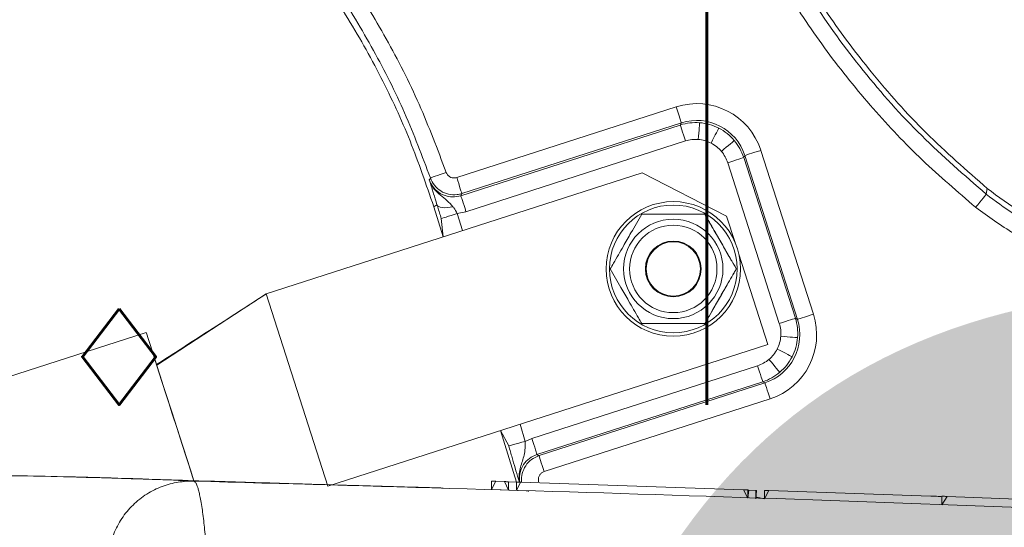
# Model space of a CAD drawing. Header units: millimetres. Extents: x 69081 to 158617, y -37521 to -9534.
# Tile 185 of 256: x 113675 to 113687, y -20016 to -20010. Entities that reach past the tile are written whole.
import ezdxf
from ezdxf.enums import TextEntityAlignment as Align

# ---------------------------------------------------------------- set-up
doc = ezdxf.new("R2010")
doc.units = ezdxf.units.MM
doc.layers.add('ARCH_wyposażenie', color=8, linetype='Continuous', lineweight=9)
for name, color, linetype in [('F-BIL', 1, 'Continuous'), ('F-BIL-OP', 3, 'Continuous'), ('JS_DACH', 3, 'Continuous'), ('R-----OP', 1, 'Continuous')]:
    doc.layers.add(name, color=color, linetype=linetype)
doc.styles.add('SIMPLEX', font='simplex', dxfattribs={"width": 0.85})
doc.styles.add('SŁAWKA', font='simplex.shx', dxfattribs={"height": 12.5})

# ---------------------------------------------------------------- blocks, each defined once
blk = doc.blocks.new('MASZYNA MYJĄCA')
at = {"layer": 'ARCH_wyposażenie'}
for p, q in [((-22.151, -20.824), (-22.195, -21.994)), ((-25.788, -21.53), (-25.857, -21.518)), ((-22.195, -21.994), (-22.097, -22.059)), ((-22.197, -22.059), (-22.097, -22.059)), ((-22.097, -22.059), (-22.097, -22.059)), ((-22.199, -22.189), (-22.264, -24.119)), ((-22.199, -22.189), (-22.199, -22.189)), ((-26.31, -24.214), (-24.362, -23.587)), ((-24.3, -23.777), (-26.249, -24.404)), ((-24.313, -23.802), (-24.3, -23.777)), ((-26.224, -24.417), (-24.313, -23.802)), ((-24.252, -23.993), (-26.163, -24.607)), ((-24.003, -24.13), (-25.075, -24.475)), ((-24.003, -24.13), (-22.318, -29.365)), ((-23.355, -24.103), (-22.49, -26.792)), ((-22.264, -24.119), (-22.166, -24.169)), ((-22.884, -26.939), (-23.749, -24.251)), ((-23.546, -24.165), (-23.558, -24.19)), ((-23.558, -24.19), (-22.694, -26.878)), ((-22.681, -26.853), (-23.546, -24.165)), ((-22.266, -24.169), (-22.166, -24.169)), ((-22.166, -24.169), (-22.185, -24.264)), ((-22.275, -24.419), (-22.173, -24.369)), ((-22.271, -24.354), (-22.273, -24.369)), ((-22.273, -24.369), (-22.173, -24.369)), ((-22.267, -24.274), (-22.271, -24.354)), ((-22.271, -24.354), (-22.173, -24.369)), ((-22.266, -24.264), (-22.267, -24.274)), ((-22.267, -24.274), (-22.167, -24.274)), ((-22.266, -24.264), (-22.167, -24.274)), ((-26.249, -24.404), (-26.224, -24.417)), ((-22.275, -24.419), (-22.365, -27.073)), ((-25.526, -24.62), (-25.213, -24.519)), ((-25.526, -24.62), (-26.042, -25.626)), ((-26.636, -25.159), (-25.796, -27.771)), ((-26.611, -25.172), (-26.636, -25.159)), ((-25.771, -27.784), (-26.611, -25.172)), ((-26.421, -25.111), (-25.58, -27.723)), ((-25.986, -27.833), (-26.827, -25.22)), ((-26.042, -25.626), (-24.603, -30.1)), ((-22.85, -27.02), (-22.884, -26.939)), ((-22.368, -26.858), (-22.368, -26.858)), ((-23.054, -27.078), (-22.85, -27.02)), ((-22.365, -27.073), (-22.266, -27.121)), ((-22.26, -27.008), (-22.276, -27.418)), ((-22.366, -27.121), (-22.979, -27.31)), ((-22.366, -27.121), (-22.37, -27.216)), ((-22.366, -27.121), (-22.266, -27.121)), ((-22.795, -27.213), (-22.979, -27.31)), ((-22.372, -27.265), (-22.375, -27.369)), ((-22.372, -27.265), (-22.27, -27.216)), ((-22.37, -27.216), (-22.27, -27.216)), ((-22.376, -27.419), (-22.276, -27.419)), ((-22.375, -27.369), (-22.276, -27.418)), ((-25.58, -27.723), (-25.559, -27.826)), ((-25.559, -27.826), (-25.355, -27.763)), ((-25.28, -27.994), (-25.64, -28.106)), ((-25.28, -27.994), (-25.499, -28.017)), ((-24.603, -30.1), (-22.318, -29.365)), ((-24.603, -30.1), (-23.754, -31.403)), ((-24.143, -31.528), (-23.47, -33.623))]:
    blk.add_line(p, q, dxfattribs=at)
for points in [[(-25.633, -21.656), (-25.663, -21.631), (-25.692, -21.608), (-25.718, -21.586), (-25.742, -21.567), (-25.761, -21.552), (-25.776, -21.54), (-25.785, -21.532), (-25.788, -21.53)], [(-24.3, -23.777), (-24.302, -23.773), (-24.305, -23.762), (-24.311, -23.744), (-24.319, -23.72), (-24.328, -23.692), (-24.339, -23.659), (-24.35, -23.624), (-24.362, -23.587)], [(-24.084, -23.775), (-24.084, -23.78), (-24.085, -23.792), (-24.086, -23.81), (-24.088, -23.835), (-24.09, -23.865), (-24.093, -23.899), (-24.096, -23.936), (-24.099, -23.975)], [(-24.313, -23.802), (-24.312, -23.807), (-24.308, -23.818), (-24.303, -23.836), (-24.295, -23.859), (-24.286, -23.888), (-24.275, -23.921), (-24.264, -23.956), (-24.252, -23.993)], [(-23.856, -23.84), (-23.858, -23.844), (-23.863, -23.854), (-23.872, -23.871), (-23.883, -23.893), (-23.897, -23.92), (-23.913, -23.95), (-23.929, -23.983), (-23.947, -24.018)], [(-23.67, -23.987), (-23.674, -23.99), (-23.683, -23.998), (-23.697, -24.01), (-23.717, -24.026), (-23.74, -24.045), (-23.766, -24.067), (-23.794, -24.091), (-23.824, -24.116)], [(-23.546, -24.165), (-23.541, -24.163), (-23.53, -24.16), (-23.512, -24.154), (-23.489, -24.146), (-23.46, -24.137), (-23.427, -24.127), (-23.392, -24.115), (-23.355, -24.103)], [(-26.249, -24.404), (-26.25, -24.4), (-26.254, -24.389), (-26.26, -24.371), (-26.267, -24.347), (-26.276, -24.319), (-26.287, -24.286), (-26.298, -24.251), (-26.31, -24.214)], [(-23.558, -24.19), (-23.563, -24.191), (-23.574, -24.195), (-23.592, -24.2), (-23.615, -24.208), (-23.644, -24.217), (-23.677, -24.228), (-23.712, -24.239), (-23.749, -24.251)], [(-26.224, -24.417), (-26.223, -24.421), (-26.219, -24.432), (-26.213, -24.45), (-26.206, -24.474), (-26.196, -24.503), (-26.186, -24.535), (-26.174, -24.571), (-26.163, -24.607)], [(-26.426, -24.529), (-26.423, -24.533), (-26.416, -24.542), (-26.404, -24.556), (-26.388, -24.575), (-26.368, -24.598), (-26.346, -24.624), (-26.322, -24.653), (-26.298, -24.682)], [(-26.396, -24.805), (-26.43, -24.788), (-26.463, -24.771), (-26.493, -24.755), (-26.52, -24.742), (-26.542, -24.73), (-26.559, -24.722), (-26.57, -24.716), (-26.574, -24.714)], [(-26.439, -24.957), (-26.477, -24.954), (-26.514, -24.952), (-26.548, -24.949), (-26.578, -24.947), (-26.603, -24.945), (-26.622, -24.943), (-26.634, -24.942), (-26.638, -24.942)], [(-26.636, -25.159), (-26.64, -25.16), (-26.652, -25.164), (-26.669, -25.17), (-26.693, -25.177), (-26.722, -25.187), (-26.754, -25.197), (-26.79, -25.208), (-26.827, -25.22)], [(-26.421, -25.111), (-26.458, -25.122), (-26.493, -25.134), (-26.526, -25.144), (-26.554, -25.153), (-26.578, -25.161), (-26.596, -25.167), (-26.607, -25.17), (-26.611, -25.172)], [(-22.681, -26.853), (-22.676, -26.852), (-22.665, -26.849), (-22.647, -26.843), (-22.624, -26.835), (-22.595, -26.826), (-22.562, -26.815), (-22.527, -26.804), (-22.49, -26.792)], [(-22.694, -26.878), (-22.698, -26.879), (-22.709, -26.883), (-22.727, -26.888), (-22.751, -26.896), (-22.779, -26.905), (-22.812, -26.916), (-22.847, -26.927), (-22.884, -26.939)], [(-22.694, -26.878), (-22.687, -26.866), (-22.681, -26.853)], [(-22.85, -27.02), (-22.839, -27.057), (-22.829, -27.093), (-22.82, -27.126), (-22.812, -27.155), (-22.805, -27.179), (-22.8, -27.197), (-22.797, -27.208), (-22.795, -27.213)], [(-25.796, -27.771), (-25.8, -27.773), (-25.811, -27.776), (-25.829, -27.782), (-25.853, -27.79), (-25.881, -27.799), (-25.914, -27.809), (-25.949, -27.821), (-25.986, -27.833)], [(-25.796, -27.771), (-25.783, -27.778), (-25.771, -27.784)], [(-25.58, -27.723), (-25.617, -27.734), (-25.653, -27.746), (-25.685, -27.756), (-25.714, -27.766), (-25.738, -27.773), (-25.755, -27.779), (-25.767, -27.783), (-25.771, -27.784)], [(-25.64, -27.878), (-25.633, -27.912), (-25.629, -27.945), (-25.627, -27.976), (-25.629, -28.004), (-25.634, -28.028), (-25.641, -28.047), (-25.652, -28.06), (-25.664, -28.068)], [(-25.559, -27.826), (-25.547, -27.863), (-25.536, -27.898), (-25.526, -27.931), (-25.517, -27.96), (-25.51, -27.984), (-25.504, -28.002), (-25.5, -28.013), (-25.499, -28.017)], [(-25.982, -28.146), (-25.983, -28.142), (-25.987, -28.131), (-25.994, -28.113), (-26.002, -28.09), (-26.012, -28.061), (-26.023, -28.029), (-26.035, -27.994), (-26.048, -27.958)], [(-25.664, -28.068), (-25.664, -28.069), (-25.64, -28.106)], [(-25.958, -28.159), (-25.966, -28.154), (-25.982, -28.146)], [(-24.143, -31.528), (-24.126, -31.523), (-24.074, -31.506), (-23.99, -31.479), (-23.876, -31.442), (-23.735, -31.397), (-23.572, -31.345), (-23.392, -31.286), (-23.199, -31.225), (-23.001, -31.161), (-22.803, -31.097), (-22.61, -31.035), (-22.43, -30.977), (-22.379, -30.961)], [(-23.905, -31.452), (-23.888, -31.446), (-23.837, -31.43), (-23.753, -31.403), (-23.64, -31.367), (-23.503, -31.322), (-23.347, -31.272), (-23.177, -31.218), (-23.001, -31.161), (-22.825, -31.104), (-22.655, -31.049), (-22.499, -30.999), (-22.379, -30.961)], [(-23.763, -31.406), (-23.876, -31.442), (-23.99, -31.479)], [(-23.754, -31.403), (-23.837, -31.43)]]:
    blk.add_lwpolyline(points, dxfattribs=at)
for radius in [0.8, 0.76, 0.591, 0.52, 0.332, 0.323]:
    blk.add_circle((-24.9, -25.255), radius, dxfattribs=at)
for centre, radius, start, end in [((-24.9, -25.255), 0.323, 0, 180), ((-24.891, -25.255), 0.332, 179.9787, 268.4396), ((-24.909, -25.255), 0.332, 271.5604, 0.0213)]:
    blk.add_arc(centre, radius, start, end, dxfattribs=at)
at = {"layer": 'ARCH_wyposażenie', "extrusion": (-8.24722e-08, -1.60714e-07, 1)}
blk.add_ellipse((-24.117, -24.349), major_axis=(0.365, 0.712, 0), ratio=0.999695, start_param=5.497939, end_param=7.068431, dxfattribs=at)
at = {"layer": 'ARCH_wyposażenie'}
for centre, major_axis, ratio, start_param, end_param in [((-24.13, -24.374), (0.274, 0.534), 0.999898, 0.397279, 0.785242), ((-24.117, -24.349), (0.274, 0.534), 0.999493, 5.49794, 7.068432), ((-24.13, -24.374), (0.274, 0.534), 0.999898, 0.000041, 0.397279), ((-24.13, -24.374), (0.274, 0.534), 0.999898, 5.885987, 6.283226), ((-24.13, -24.374), (0.274, 0.534), 0.999898, 5.497936, 5.885987), ((-26.065, -24.975), (-0.534, 0.274), 0.999493, 5.497938, 7.06843), ((-26.04, -24.988), (-0.534, 0.274), 0.999898, 5.497947, 5.885998), ((-26.04, -24.988), (-0.534, 0.274), 0.999898, 5.885998, 6.283237), ((-26.04, -24.988), (-0.534, 0.274), 0.999898, 0.000052, 0.397291), ((-26.04, -24.988), (-0.534, 0.274), 0.999898, 0.397291, 0.785253)]:
    blk.add_ellipse(centre, major_axis=major_axis, ratio=ratio, start_param=start_param, end_param=end_param, dxfattribs=at)
at = {"layer": 'ARCH_wyposażenie', "extrusion": (-5.17135e-15, -2.03035e-07, 1)}
for start_param, end_param in [(0.397283, 0.785246), (0.000044, 0.397283), (5.885991, 6.28323), (5.497939, 5.885991)]:
    blk.add_ellipse((-24.13, -24.374), major_axis=(0.183, 0.356, 0), ratio=0.999695, start_param=start_param, end_param=end_param, dxfattribs=at)
at = {"layer": 'ARCH_wyposażenie', "extrusion": (8.24722e-08, -4.23215e-08, 1)}
blk.add_ellipse((-26.065, -24.975), major_axis=(-0.712, 0.365, 0), ratio=0.999695, start_param=5.497939, end_param=7.068431, dxfattribs=at)
at = {"layer": 'ARCH_wyposażenie', "extrusion": (-8.94195e-15, -2.03036e-07, 1)}
for start_param, end_param in [(5.497939, 5.885991), (5.885991, 6.28323), (0.000044, 0.397283), (0.397283, 0.785246)]:
    blk.add_ellipse((-26.04, -24.988), major_axis=(-0.356, 0.183, 0), ratio=0.999695, start_param=start_param, end_param=end_param, dxfattribs=at)
at = {"layer": 'ARCH_wyposażenie'}
for points, knots in [([(-22.377, -30.965), (-22.317, -28.795), (-22.194, -24.332), (-22.013, -19.872), (-21.921, -17.58)], [0, 0, 0, 0, 0.486263, 1, 1, 1, 1]), ([(-25.788, -21.53), (-25.708, -21.423), (-25.527, -21.183), (-25.319, -20.758), (-25.151, -20.232), (-25.128, -19.848), (-25.115, -19.636)], [0, 0, 0, 0, 0.195897, 0.439305, 0.689773, 1, 1, 1, 1]), ([(-24.915, -19.636), (-24.924, -19.816), (-24.941, -20.18), (-25.085, -20.707), (-25.307, -21.213), (-25.523, -21.507), (-25.633, -21.656)], [0, 0, 0, 0, 0.246337, 0.500001, 0.746337, 1, 1, 1, 1]), ([(-25.857, -21.518), (-25.757, -21.385), (-25.553, -21.116), (-25.423, -20.804), (-25.357, -20.646)], [0, 0, 0, 0, 0.492882, 1, 1, 1, 1]), ([(-33.455, -25.159), (-33.179, -25.149), (-32.626, -25.129), (-31.796, -25.011), (-30.97, -24.827), (-30.163, -24.572), (-29.386, -24.253), (-28.639, -23.87), (-27.919, -23.421), (-27.203, -22.883), (-26.502, -22.257), (-26.073, -21.765), (-25.857, -21.518)], [0, 0, 0, 0, 0.095367, 0.190734, 0.288858, 0.386983, 0.482561, 0.578139, 0.676494, 0.774849, 0.886884, 1, 1, 1, 1]), ([(-33.049, -25.204), (-32.916, -25.196), (-32.516, -25.171), (-31.852, -25.083), (-30.974, -24.897), (-30.026, -24.598), (-29.03, -24.161), (-28.1, -23.629), (-27.247, -23.006), (-26.469, -22.315), (-26.015, -21.791), (-25.788, -21.53)], [0, 0, 0, 0, 0.0477576, 0.1436395, 0.2395214, 0.3689319, 0.498727, 0.6281375, 0.7519793, 0.8761581, 1, 1, 1, 1]), ([(-25.633, -21.656), (-25.817, -21.871), (-26.184, -22.3), (-26.806, -22.89), (-27.479, -23.434), (-28.197, -23.917), (-28.945, -24.334), (-29.725, -24.688), (-30.54, -24.978), (-31.348, -25.188), (-32.134, -25.331), (-32.639, -25.374), (-32.892, -25.396)], [0, 0, 0, 0, 0.100919, 0.201839, 0.30569, 0.409541, 0.51046, 0.611379, 0.715231, 0.819082, 0.90929, 1, 1, 1, 1]), ([(-22.195, -21.994), (-22.196, -22.002), (-22.196, -22.016), (-22.197, -22.036), (-22.197, -22.05), (-22.197, -22.058), (-22.197, -22.059), (-22.197, -22.059)], [0, 0, 0, 0, 0.214876, 0.429729, 0.64449, 0.859166, 1, 1, 1, 1]), ([(-22.197, -22.059), (-22.195, -22.074), (-22.196, -22.103), (-22.198, -22.142), (-22.199, -22.171), (-22.199, -22.187), (-22.199, -22.189), (-22.199, -22.189)], [0, 0, 0, 0, 0.214852, 0.429734, 0.64452, 0.859137, 1, 1, 1, 1]), ([(-22.264, -24.119), (-22.264, -24.125), (-22.265, -24.136), (-22.265, -24.151), (-22.266, -24.162), (-22.266, -24.168), (-22.266, -24.169), (-22.266, -24.169)], [0, 0, 0, 0, 0.21487, 0.429724, 0.644487, 0.859158, 1, 1, 1, 1]), ([(-22.273, -24.369), (-22.273, -24.37), (-22.273, -24.371), (-22.273, -24.379), (-22.274, -24.392), (-22.274, -24.406), (-22.275, -24.415), (-22.275, -24.419)], [0, 0, 0, 0, 0.214499, 0.429074, 0.643689, 0.858423, 1, 1, 1, 1]), ([(-24.9, -24.505), (-24.972, -24.546), (-25.092, -24.616), (-25.3, -24.735), (-25.441, -24.817), (-25.527, -24.867), (-25.55, -24.88)], [0, 0, 0, 0, 0.349369, 0.579404, 0.888983, 1, 1, 1, 1]), ([(-25.55, -24.88), (-25.488, -24.844), (-25.316, -24.745), (-25.091, -24.615), (-24.942, -24.529), (-24.9, -24.505)], [0, 0, 0, 0, 0.2930438, 0.8029229, 1, 1, 1, 1]), ([(-24.25, -24.88), (-24.322, -24.838), (-24.442, -24.769), (-24.65, -24.649), (-24.791, -24.568), (-24.877, -24.518), (-24.9, -24.505)], [0, 0, 0, 0, 0.349367, 0.579406, 0.888982, 1, 1, 1, 1]), ([(-24.9, -24.505), (-24.838, -24.541), (-24.666, -24.64), (-24.441, -24.77), (-24.292, -24.856), (-24.25, -24.88)], [0, 0, 0, 0, 0.293044, 0.802923, 1, 1, 1, 1]), ([(-25.55, -24.88), (-25.55, -24.938), (-25.55, -25.057), (-25.55, -25.258), (-25.55, -25.456), (-25.55, -25.575), (-25.55, -25.631)], [0, 0, 0, 0, 0.246093, 0.500047, 0.764276, 1, 1, 1, 1]), ([(-24.25, -25.631), (-24.25, -25.572), (-24.25, -25.453), (-24.25, -25.253), (-24.25, -25.055), (-24.25, -24.936), (-24.25, -24.88)], [0, 0, 0, 0, 0.246093, 0.500051, 0.764276, 1, 1, 1, 1]), ([(-25.55, -25.631), (-25.478, -25.672), (-25.358, -25.742), (-25.15, -25.861), (-25.009, -25.943), (-24.923, -25.993), (-24.9, -26.006)], [0, 0, 0, 0, 0.349368, 0.579402, 0.888981, 1, 1, 1, 1]), ([(-24.9, -26.006), (-24.828, -25.964), (-24.708, -25.895), (-24.5, -25.775), (-24.359, -25.694), (-24.273, -25.644), (-24.25, -25.631)], [0, 0, 0, 0, 0.349367, 0.579406, 0.888983, 1, 1, 1, 1]), ([(-22.49, -26.792), (-22.486, -26.803), (-22.477, -26.823), (-22.451, -26.847), (-22.42, -26.86), (-22.391, -26.863), (-22.374, -26.859), (-22.368, -26.858)], [0, 0, 0, 0, 0.220524, 0.441055, 0.661541, 0.882019, 1, 1, 1, 1]), ([(-22.694, -26.878), (-22.68, -26.909), (-22.653, -26.971), (-22.576, -27.041), (-22.483, -27.081), (-22.409, -27.09), (-22.37, -27.083), (-22.365, -27.082)], [0, 0, 0, 0, 0.2402805, 0.4805288, 0.7207278, 0.9609384, 1, 1, 1, 1]), ([(-22.365, -27.073), (-22.363, -27.059), (-22.399, -27.066), (-22.47, -27.057), (-22.563, -27.017), (-22.64, -26.947), (-22.667, -26.885), (-22.681, -26.853)], [0, 0, 0, 0, 0.01794, 0.263423, 0.50893, 0.754472, 1, 1, 1, 1]), ([(-22.85, -27.02), (-22.823, -27.019), (-22.765, -27.016), (-22.663, -27.033), (-22.544, -27.079), (-22.429, -27.096), (-22.37, -27.084), (-22.365, -27.082)], [0, 0, 0, 0, 0.152886, 0.327181, 0.640532, 0.968621, 1, 1, 1, 1]), ([(-22.365, -27.073), (-22.365, -27.078), (-22.365, -27.089), (-22.366, -27.104), (-22.366, -27.116), (-22.366, -27.12), (-22.366, -27.121)], [0, 0, 0, 0, 0.249607, 0.499154, 0.748718, 1, 1, 1, 1]), ([(-22.26, -27.008), (-22.259, -26.965), (-22.259, -26.976), (-22.26, -26.991), (-22.26, -27.003), (-22.26, -27.006), (-22.26, -27.008)], [0, 0, 0, 0, 0.249585, 0.499207, 0.748732, 1, 1, 1, 1]), ([(-22.365, -27.082), (-22.38, -27.091), (-22.423, -27.105), (-22.518, -27.133), (-22.655, -27.173), (-22.748, -27.199), (-22.795, -27.213)], [0, 0, 0, 0, 0.16873, 0.497639, 0.748606, 1, 1, 1, 1]), ([(-22.37, -27.216), (-22.37, -27.218), (-22.37, -27.222), (-22.37, -27.233), (-22.371, -27.248), (-22.371, -27.26), (-22.372, -27.265)], [0, 0, 0, 0, 0.249313, 0.49864, 0.748029, 1, 1, 1, 1]), ([(-22.375, -27.369), (-22.375, -27.375), (-22.375, -27.386), (-22.376, -27.401), (-22.376, -27.412), (-22.376, -27.419), (-22.376, -27.419), (-22.376, -27.419)], [0, 0, 0, 0, 0.214865, 0.429762, 0.644581, 0.859327, 1, 1, 1, 1]), ([(-25.796, -27.771), (-25.791, -27.79), (-25.777, -27.842), (-25.783, -27.931), (-25.822, -28.025), (-25.89, -28.103), (-25.951, -28.132), (-25.982, -28.146)], [0, 0, 0, 0, 0.126842, 0.345105, 0.56339, 0.781707, 1, 1, 1, 1]), ([(-26.048, -27.958), (-26.038, -27.953), (-26.017, -27.943), (-25.995, -27.917), (-25.982, -27.886), (-25.98, -27.856), (-25.984, -27.839), (-25.986, -27.833)], [0, 0, 0, 0, 0.218311, 0.436611, 0.654892, 0.873159, 1, 1, 1, 1]), ([(-25.958, -28.159), (-25.939, -28.151), (-25.89, -28.131), (-25.823, -28.073), (-25.771, -27.985), (-25.749, -27.883), (-25.764, -27.817), (-25.771, -27.784)], [0, 0, 0, 0, 0.127699, 0.34575, 0.563792, 0.781881, 1, 1, 1, 1]), ([(-25.958, -28.159), (-25.957, -28.159), (-25.918, -28.145), (-25.817, -28.09), (-25.738, -27.97), (-25.665, -27.901), (-25.64, -27.878)], [0, 0, 0, 0, 0.00252, 0.282959, 0.761221, 1, 1, 1, 1]), ([(-25.559, -27.826), (-25.582, -27.839), (-25.611, -27.855), (-25.635, -27.874), (-25.64, -27.878)], [0, 0, 0, 0, 0.801687, 1, 1, 1, 1]), ([(-29.824, -30.31), (-29.569, -30.073), (-29.106, -29.644), (-28.366, -29.106), (-27.636, -28.659), (-26.864, -28.267), (-26.32, -28.061), (-26.048, -27.958)], [0, 0, 0, 0, 0.232855, 0.421895, 0.610935, 0.805468, 1, 1, 1, 1]), ([(-22.295, -27.994), (-22.297, -28.065), (-22.302, -28.228), (-22.31, -28.53), (-22.32, -28.89), (-22.332, -29.282), (-22.344, -29.704), (-22.358, -30.155), (-22.372, -30.634), (-22.388, -31.142), (-22.404, -31.661), (-22.417, -32.082), (-22.425, -32.338), (-22.428, -32.413)], [0, 0, 0, 0, 0.09647, 0.22026, 0.337608, 0.448621, 0.553423, 0.650454, 0.741808, 0.827688, 0.908339, 0.972892, 1, 1, 1, 1]), ([(-25.64, -28.106), (-25.902, -28.196), (-26.427, -28.375), (-27.189, -28.729), (-27.928, -29.145), (-28.447, -29.499), (-28.719, -29.707), (-28.764, -29.742)], [0, 0, 0, 0, 0.234474, 0.468948, 0.710235, 0.951521, 1, 1, 1, 1]), ([(-25.849, -28.125), (-25.872, -28.133), (-25.904, -28.143), (-25.936, -28.152), (-25.949, -28.156), (-25.956, -28.158), (-25.957, -28.159), (-25.958, -28.159)], [0, 0, 0, 0, 0.575353, 0.784834, 0.954783, 0.994432, 1, 1, 1, 1]), ([(-25.664, -28.068), (-25.71, -28.082), (-25.781, -28.104), (-25.831, -28.12), (-25.849, -28.125)], [0, 0, 0, 0, 0.6499485, 1, 1, 1, 1]), ([(-25.499, -28.017), (-25.545, -28.031), (-25.602, -28.049), (-25.654, -28.065), (-25.664, -28.068)], [0, 0, 0, 0, 0.8106903, 1, 1, 1, 1]), ([(-25.982, -28.146), (-26.241, -28.244), (-26.76, -28.44), (-27.51, -28.818), (-28.236, -29.258), (-28.803, -29.674), (-29.286, -30.074), (-29.533, -30.309), (-29.684, -30.453)], [0, 0, 0, 0, 0.189027, 0.378053, 0.572572, 0.76709, 0.858098, 1, 1, 1, 1]), ([(-24.603, -30.1), (-24.594, -30.114), (-24.568, -30.154), (-24.497, -30.264), (-24.361, -30.476), (-24.171, -30.771), (-23.962, -31.096), (-23.827, -31.306), (-23.763, -31.406)], [0, 0, 0, 0, 0.028959, 0.08503, 0.244486, 0.509344, 0.767275, 1, 1, 1, 1]), ([(-22.377, -30.965), (-22.376, -30.963), (-22.376, -30.96), (-22.374, -30.955), (-22.368, -30.948), (-22.359, -30.94), (-22.342, -30.931), (-22.317, -30.92), (-22.281, -30.908), (-22.23, -30.896), (-22.163, -30.882), (-22.054, -30.863), (-21.892, -30.842), (-21.675, -30.821), (-21.451, -30.803), (-21.26, -30.79), (-21.109, -30.782), (-20.997, -30.776), (-20.882, -30.77), (-20.764, -30.765), (-20.645, -30.76), (-20.524, -30.756), (-20.4, -30.752), (-20.276, -30.748), (-20.15, -30.745), (-20.023, -30.742), (-19.895, -30.739), (-19.767, -30.736), (-19.639, -30.734), (-19.51, -30.732), (-19.381, -30.731), (-19.252, -30.73), (-19.124, -30.729), (-18.996, -30.728), (-18.869, -30.727), (-18.742, -30.727), (-18.617, -30.727), (-18.493, -30.728), (-18.41, -30.728), (-18.369, -30.729)], [0, 0, 0, 0, 0.009575, 0.022509, 0.038802, 0.058454, 0.081466, 0.107836, 0.137565, 0.170654, 0.2071, 0.246906, 0.319198, 0.384776, 0.443638, 0.495783, 0.520041, 0.544087, 0.56792, 0.591541, 0.614949, 0.638144, 0.661127, 0.683898, 0.706456, 0.728801, 0.750935, 0.772856, 0.794565, 0.816062, 0.837347, 0.85842, 0.879281, 0.89993, 0.920367, 0.940593, 0.960607, 0.980409, 1, 1, 1, 1]), ([(-22.414, -31.926), (-22.409, -31.767), (-22.398, -31.418), (-22.384, -31.124), (-22.377, -30.965)], [0, 0, 0, 0, 0.457904, 1, 1, 1, 1]), ([(-21.377, -31.987), (-21.437, -31.987), (-21.499, -31.981), (-21.624, -31.958), (-21.688, -31.94), (-21.813, -31.889), (-21.874, -31.858), (-21.99, -31.781), (-22.044, -31.736), (-22.142, -31.635), (-22.186, -31.58), (-22.26, -31.463), (-22.29, -31.401), (-22.337, -31.275), (-22.354, -31.212), (-22.374, -31.086), (-22.378, -31.024), (-22.377, -30.965)], [0, 0, 0, 0, 0.125, 0.125, 0.25, 0.25, 0.375, 0.375, 0.5, 0.5, 0.625, 0.625, 0.75, 0.75, 0.875, 0.875, 1, 1, 1, 1]), ([(-22.442, -33.638), (-22.442, -33.477), (-22.443, -33.156), (-22.432, -32.591), (-22.422, -32.168), (-22.415, -31.955), (-22.414, -31.926)], [0, 0, 0, 0, 0.3168763, 0.6337982, 0.9507416, 1, 1, 1, 1])]:
    blk.add_open_spline(points, degree=3, knots=knots, dxfattribs=at)
blk = doc.blocks.new('DYBY-BL5')
at = {"layer": 'F-BIL-OP', "style": 'SIMPLEX', "width": 0.85}
blk.add_attdef('NR', text='', height=20, dxfattribs=at).set_placement((56, 55), align=Align.CENTER)
at = {"layer": 'F-BIL-OP', "color": 2, "style": 'SIMPLEX', "width": 0.85, "flags": 1}
for tag, p in [('NAZWA', (119, 55)), ('POSADZKA', (119, 12)), ('GRUPA', (119, -27)), ('RODZAJ', (119, -72))]:
    blk.add_attdef(tag, p, '', height=19, dxfattribs=at)
at = {"layer": 'F-BIL-OP', "color": 2, "style": 'SIMPLEX', "width": 0.85}
blk.add_attdef('POW.', text='', height=20, dxfattribs=at).set_placement((56, 12), align=Align.CENTER)
at = {"layer": 'F-BIL-OP', "color": 2, "style": 'SIMPLEX', "width": 0.85, "flags": 1}
blk.add_attdef('POWH.', text='', height=20, dxfattribs=at).set_placement((56, -27), align=Align.CENTER)

msp = doc.modelspace()

# ---------------------------------------------------------------- block references
at = {"layer": 'F-BIL'}
ref = msp.add_blockref('DYBY-BL5', (113647.1429, -20021.5353), dxfattribs=dict(at, xscale=0.6, yscale=0.6, zscale=0.6))
ref.add_attrib('POW.', '5.13', dxfattribs={"layer": 'F-BIL-OP', "color": 2, "height": 12, "style": 'SIMPLEX', "width": 0.85}).set_placement((113680.7429, -20014.3353), align=Align.CENTER)
at = {"layer": 'JS_DACH', "rotation": 270.0000000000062}
msp.add_blockref('MASZYNA MYJĄCA', (113708.2234, -20037.6197), dxfattribs=at)

# ---------------------------------------------------------------- texts
at = {"layer": 'R-----OP', "insert": (113574.4549, -20006.3591), "char_height": 30, "width": 261.963804, "attachment_point": 1, "style": 'SŁAWKA'}
msp.add_mtext('{\\fArial|b0|i0|c238|p34;\\C251;pom. gosp.}', dxfattribs=at)

doc.saveas('drawing.dxf')
